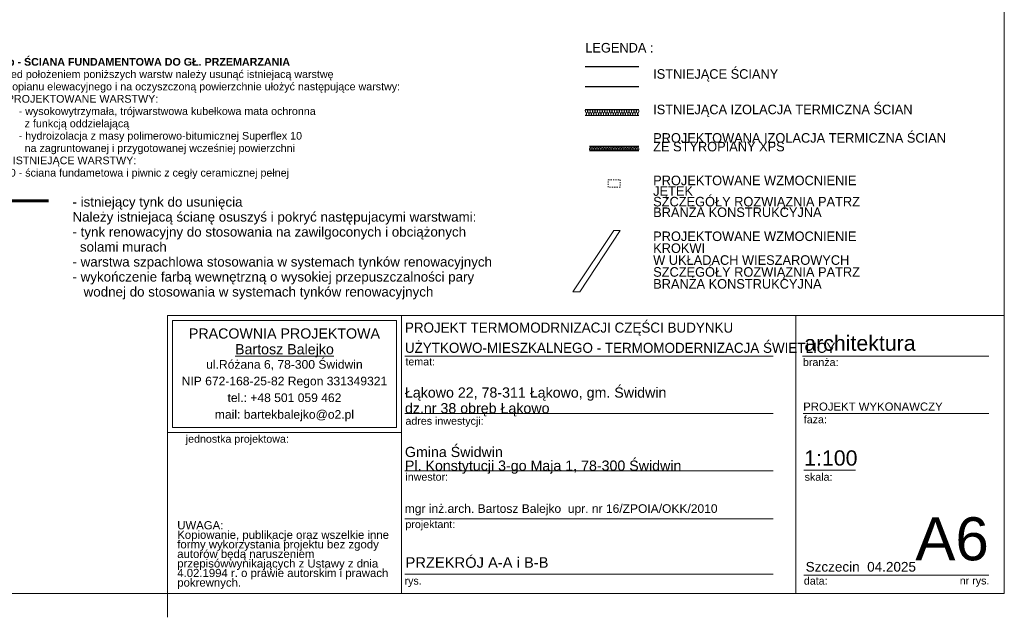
# Model space of a CAD drawing. Extents: x -723047 to -356759, y -30024 to 53940.
# Tile 17 of 121: x -702887 to -682297, y -27077 to -14584. Entities that reach past the tile are written whole.
import ezdxf

# ---------------------------------------------------------------- set-up
doc = ezdxf.new("R2010")
doc.units = 0
doc.header["$MEASUREMENT"] = 0
doc.linetypes.add('Hidden Line', pattern=[50, 25, -25])
for name, color, linetype, lineweight in [('Arch konstrukcja dachu_Nr_Pióra__46', 5, 'Continuous', 13), ('Arch opisy_Nr_Pióra__5', 7, 'Continuous', 13), ('ARCH TABELA_Nr_Pióra__1', 7, 'Continuous', 25), ('ARCH TABELA_Nr_Pióra__21', 7, 'Continuous', 9), ('ARCH TABELA_Nr_Pióra__7', 7, 'Continuous', 13), ('INWENT OPISY_Nr_Pióra__21', 7, 'Continuous', 9), ('INWENT.ŚCIANY_Nr_Pióra__1', 7, 'Continuous', 25), ('INWENT.ŚCIANY_Nr_Pióra__20', 1, 'Continuous', 60), ('INWENT.ŚCIANY_Nr_Pióra__21', 7, 'Continuous', 9)]:
    doc.layers.add(name, color=color, linetype=linetype, lineweight=lineweight)
doc.layers.add('Inwent Izolacje', color=7, linetype='Continuous')
for name, color, linetype, lineweight, true_color in [('Inwent Izolacje_Nr_Pióra__2', 7, 'Continuous', 13, 0x7f7f7f), ('Inwent Izolacje_Nr_Pióra__29', 7, 'Continuous', 9, 0x3dad99), ('INWENT.ŚCIANY_Nr_Pióra__3', 7, 'Continuous', 13, 0xff6600)]:
    doc.layers.add(name, color=color, linetype=linetype, lineweight=lineweight, true_color=true_color)
doc.styles.add('GENERATED_STYLE_10', font='arial.ttf')
doc.styles.add('GENERATED_STYLE_11', font='arial.ttf')
doc.styles.add('GENERATED_STYLE_4', font='txt')
doc.styles.add('GENERATED_STYLE_6', font='arial.ttf')
doc.styles.add('GENERATED_STYLE_7', font='arial.ttf')
doc.styles.add('GENERATED_STYLE_8', font='arial.ttf')

# ---------------------------------------------------------------- blocks, each defined once
blk = doc.blocks.new('Izolacja cieplna 14_263', base_point=(-691059, -16586))
at = {"layer": 'Inwent Izolacje_Nr_Pióra__2', "linetype": 'Continuous'}
for p, q in [((-691057, -16502), (-691036, -16550)), ((-691032, -16550), (-691011, -16502)), ((-691006, -16502), (-690985, -16550)), ((-690981, -16550), (-690960, -16502)), ((-690955, -16502), (-690934, -16550)), ((-690930, -16550), (-690909, -16502)), ((-690905, -16502), (-690883, -16550)), ((-690879, -16550), (-690858, -16502)), ((-690854, -16502), (-690832, -16550)), ((-690828, -16550), (-690807, -16502)), ((-690803, -16502), (-690782, -16550)), ((-690777, -16550), (-690756, -16502)), ((-690752, -16502), (-690731, -16550)), ((-690726, -16550), (-690705, -16502)), ((-690701, -16502), (-690680, -16550)), ((-690675, -16550), (-690654, -16502)), ((-690650, -16502), (-690629, -16550)), ((-690625, -16550), (-690603, -16502)), ((-690599, -16502), (-690578, -16550)), ((-690574, -16550), (-690552, -16502)), ((-690548, -16502), (-690527, -16550)), ((-690523, -16550), (-690502, -16502)), ((-690497, -16502), (-690476, -16550)), ((-690472, -16550), (-690451, -16502)), ((-690446, -16502), (-690425, -16550)), ((-690421, -16550), (-690400, -16502)), ((-690395, -16502), (-690374, -16550)), ((-690370, -16550), (-690349, -16502)), ((-690345, -16502), (-690323, -16550)), ((-690319, -16550), (-690298, -16502)), ((-690294, -16502), (-690272, -16550)), ((-690268, -16550), (-690247, -16502)), ((-690243, -16502), (-690222, -16550)), ((-690217, -16550), (-690196, -16502)), ((-690192, -16502), (-690171, -16550)), ((-690166, -16550), (-690145, -16502)), ((-690141, -16502), (-690120, -16550)), ((-690115, -16550), (-690094, -16502)), ((-690090, -16502), (-690069, -16550)), ((-690065, -16550), (-690043, -16502)), ((-690039, -16502), (-690018, -16550)), ((-690014, -16550), (-689992, -16502)), ((-689988, -16502), (-689967, -16550)), ((-689963, -16550), (-689942, -16502))]:
    blk.add_line(p, q, dxfattribs=at)
for centre, start_param, end_param in [((-691034, -16491), 4.299595, 8.266775), ((-690983, -16491), 4.299595, 8.266775), ((-690932, -16491), 4.299595, 8.266775), ((-690881, -16491), 4.299595, 8.266775), ((-690830, -16491), 4.299595, 8.266775), ((-690779, -16491), 4.299595, 8.266775), ((-690729, -16491), 4.299595, 8.266775), ((-690678, -16491), 4.299595, 8.266775), ((-690627, -16491), 4.299595, 8.266775), ((-690576, -16491), 4.299595, 8.266775), ((-690525, -16491), 4.299595, 8.266775), ((-690474, -16491), 4.299595, 8.266775), ((-690423, -16491), 4.299595, 8.266775), ((-690372, -16491), 4.299595, 8.266775), ((-690321, -16491), 4.299595, 8.266775), ((-690270, -16491), 4.299595, 8.266775), ((-690219, -16491), 4.299595, 8.266775), ((-690169, -16491), 4.299595, 8.266775), ((-690118, -16491), 4.299595, 8.266775), ((-690067, -16491), 4.299595, 8.266775), ((-690016, -16491), 4.299595, 8.266775), ((-689965, -16491), 4.299595, 8.266775), ((-691059, -16560), 3.141593, 5.125182), ((-691009, -16560), 1.158004, 5.125183), ((-690958, -16560), 1.158004, 5.125183), ((-690907, -16560), 1.158004, 5.125183), ((-690856, -16560), 1.158004, 5.125183), ((-690805, -16560), 1.158004, 5.125183), ((-690754, -16560), 1.158004, 5.125183), ((-690703, -16560), 1.158004, 5.125183), ((-690652, -16560), 1.158004, 5.125183), ((-690601, -16560), 1.158004, 5.125183), ((-690550, -16560), 1.158004, 5.125183), ((-690499, -16560), 1.158004, 5.125183), ((-690449, -16560), 1.158004, 5.125183), ((-690398, -16560), 1.158004, 5.125183), ((-690347, -16560), 1.158004, 5.125183), ((-690296, -16560), 1.158004, 5.125183), ((-690245, -16560), 1.158004, 5.125183), ((-690194, -16560), 1.158004, 5.125183), ((-690143, -16560), 1.158004, 5.125183), ((-690092, -16560), 1.158004, 5.125183), ((-690041, -16560), 1.158004, 5.125183), ((-689990, -16560), 1.158004, 5.125183), ((-689939, -16560), 1.158004, 3.141593)]:
    blk.add_ellipse(centre, major_axis=(0, 25.5), ratio=0.997382, start_param=start_param, end_param=end_param, dxfattribs=at)
blk = doc.blocks.new('Izolacja cieplna 14_270', base_point=(-689939, -17227))
at = {"layer": 'Inwent Izolacje_Nr_Pióra__29', "linetype": 'Continuous'}
for p, q in [((-690953, -17251), (-690968, -17283)), ((-690936, -17283), (-690950, -17251)), ((-690919, -17251), (-690933, -17283)), ((-690902, -17283), (-690916, -17251)), ((-690885, -17251), (-690899, -17283)), ((-690867, -17283), (-690882, -17251)), ((-690850, -17251), (-690865, -17283)), ((-690833, -17283), (-690847, -17251)), ((-690816, -17251), (-690830, -17283)), ((-690799, -17283), (-690813, -17251)), ((-690782, -17251), (-690796, -17283)), ((-690764, -17283), (-690779, -17251)), ((-690747, -17251), (-690762, -17283)), ((-690730, -17283), (-690744, -17251)), ((-690713, -17251), (-690727, -17283)), ((-690696, -17283), (-690710, -17251)), ((-690679, -17251), (-690693, -17283)), ((-690662, -17283), (-690676, -17251)), ((-690644, -17251), (-690659, -17283)), ((-690627, -17283), (-690642, -17251)), ((-690610, -17251), (-690624, -17283)), ((-690593, -17283), (-690607, -17251)), ((-690576, -17251), (-690590, -17283)), ((-690559, -17283), (-690573, -17251)), ((-690541, -17251), (-690556, -17283)), ((-690524, -17283), (-690539, -17251)), ((-690507, -17251), (-690521, -17283)), ((-690490, -17283), (-690504, -17251)), ((-690473, -17251), (-690487, -17283)), ((-690456, -17283), (-690470, -17251)), ((-690438, -17251), (-690453, -17283)), ((-690421, -17283), (-690436, -17251)), ((-690404, -17251), (-690418, -17283)), ((-690387, -17283), (-690401, -17251)), ((-690370, -17251), (-690384, -17283)), ((-690353, -17283), (-690367, -17251)), ((-690336, -17251), (-690350, -17283)), ((-690318, -17283), (-690333, -17251)), ((-690301, -17251), (-690315, -17283)), ((-690284, -17283), (-690298, -17251)), ((-690267, -17251), (-690281, -17283)), ((-690250, -17283), (-690264, -17251)), ((-690233, -17251), (-690247, -17283)), ((-690215, -17283), (-690230, -17251)), ((-690198, -17251), (-690213, -17283)), ((-690181, -17283), (-690195, -17251)), ((-690164, -17251), (-690178, -17283)), ((-690147, -17283), (-690161, -17251)), ((-690130, -17251), (-690144, -17283)), ((-690112, -17283), (-690127, -17251)), ((-690095, -17251), (-690110, -17283)), ((-690078, -17283), (-690092, -17251)), ((-690061, -17251), (-690075, -17283)), ((-690044, -17283), (-690058, -17251)), ((-690027, -17251), (-690041, -17283)), ((-690010, -17283), (-690024, -17251)), ((-689992, -17251), (-690007, -17283)), ((-689975, -17283), (-689989, -17251)), ((-689958, -17251), (-689972, -17283)), ((-689941, -17283), (-689955, -17251))]:
    blk.add_line(p, q, dxfattribs=at)
for centre, start_param, end_param in [((-690952, -17290), 5.870392, 9.837571), ((-690969, -17244), 2.7288, 4.712389), ((-690935, -17244), 2.7288, 6.695979), ((-690917, -17290), 5.870392, 9.837571), ((-690900, -17244), 2.7288, 6.695979), ((-690883, -17290), 5.870392, 9.837571), ((-690866, -17244), 2.7288, 6.695979), ((-690849, -17290), 5.870392, 9.837571), ((-690832, -17244), 2.7288, 6.695979), ((-690815, -17290), 5.870392, 9.837571), ((-690797, -17244), 2.7288, 6.695979), ((-690780, -17290), 5.870392, 9.837571), ((-690763, -17244), 2.7288, 6.695979), ((-690746, -17290), 5.870392, 9.837571), ((-690729, -17244), 2.7288, 6.695979), ((-690712, -17290), 5.870392, 9.837571), ((-690694, -17244), 2.7288, 6.695979), ((-690677, -17290), 5.870392, 9.837571), ((-690660, -17244), 2.7288, 6.695979), ((-690643, -17290), 5.870392, 9.837571), ((-690626, -17244), 2.7288, 6.695979), ((-690609, -17290), 5.870392, 9.837571), ((-690591, -17244), 2.7288, 6.695979), ((-690574, -17290), 5.870392, 9.837571), ((-690557, -17244), 2.7288, 6.695979), ((-690540, -17290), 5.870392, 9.837571), ((-690523, -17244), 2.7288, 6.695979), ((-690506, -17290), 5.870392, 9.837571), ((-690489, -17244), 2.7288, 6.695979), ((-690471, -17290), 5.870392, 9.837571), ((-690454, -17244), 2.7288, 6.695979), ((-690437, -17290), 5.870392, 9.837571), ((-690420, -17244), 2.7288, 6.695979), ((-690403, -17290), 5.870392, 9.837571), ((-690386, -17244), 2.7288, 6.695979), ((-690368, -17290), 5.870392, 9.837571), ((-690351, -17244), 2.7288, 6.695979), ((-690334, -17290), 5.870392, 9.837571), ((-690317, -17244), 2.7288, 6.695979), ((-690300, -17290), 5.870392, 9.837571), ((-690283, -17244), 2.7288, 6.695979), ((-690265, -17290), 5.870392, 9.837571), ((-690248, -17244), 2.7288, 6.695979), ((-690231, -17290), 5.870392, 9.837571), ((-690214, -17244), 2.7288, 6.695979), ((-690197, -17290), 5.870392, 9.837571), ((-690180, -17244), 2.7288, 6.695979), ((-690163, -17290), 5.870392, 9.837571), ((-690145, -17244), 2.7288, 6.695979), ((-690128, -17290), 5.870392, 9.837571), ((-690111, -17244), 2.7288, 6.695979), ((-690094, -17290), 5.870392, 9.837571), ((-690077, -17244), 2.7288, 6.695979), ((-690060, -17290), 5.870392, 9.837571), ((-690042, -17244), 2.7288, 6.695979), ((-690025, -17290), 5.870392, 9.837571), ((-690008, -17244), 2.7288, 6.695979), ((-689991, -17290), 5.870392, 9.837571), ((-689974, -17244), 2.7288, 6.695979), ((-689957, -17290), 5.870392, 9.837571), ((-689939, -17244), 4.712389, 6.695979)]:
    blk.add_ellipse(centre, major_axis=(-17.2, 0), ratio=0.991596, start_param=start_param, end_param=end_param, dxfattribs=at)

msp = doc.modelspace()

# ---------------------------------------------------------------- linework, layer by layer
at = {"layer": 'Arch konstrukcja dachu_Nr_Pióra__46', "linetype": 'Hidden Line'}
for p, q in [((-690579.2, -18088.5), (-690579.2, -17928.5)), ((-690579.2, -17928.5), (-690329.2, -17928.5)), ((-690329.2, -18088.5), (-690579.2, -18088.5)), ((-690329.2, -17928.5), (-690329.2, -18088.5))]:
    msp.add_line(p, q, dxfattribs=at)
at = {"layer": 'Arch konstrukcja dachu_Nr_Pióra__46', "linetype": 'Continuous'}
for p, q in [((-691319.6, -20269.8), (-690463.8, -18989.8)), ((-691176.4, -20269.8), (-690329.2, -18989.8)), ((-690463.8, -18989.8), (-690329.2, -18989.8)), ((-691319.6, -20269.8), (-691176.4, -20269.8))]:
    msp.add_line(p, q, dxfattribs=at)
at = {"layer": 'ARCH TABELA_Nr_Pióra__21', "linetype": 'Continuous'}
for p, q in [((-682297, 1872.9), (-682297, -26577.1)), ((-699797, -26577.1), (-699797, -20765.9)), ((-699797, -20765.9), (-694903.4, -20765.9)), ((-699797, -23212.7), (-699797, -20765.9)), ((-699797, -20765.9), (-682297, -20765.9)), ((-694903.4, -20765.9), (-694903.4, -26577.1)), ((-694903.4, -23212.7), (-694903.4, -20765.9)), ((-686658.7, -20765.9), (-686658.7, -26577.1)), ((-682297, -20765.9), (-682297, -26577.1)), ((-699690.6, -23106.3), (-699690.6, -20872.3)), ((-699690.6, -20872.3), (-695009.7, -20872.3)), ((-695009.7, -23106.3), (-695009.7, -20872.3)), ((-694903.4, -26577.1), (-694903.4, -21165.9)), ((-694831.1, -21615.9), (-687131.3, -21615.9)), ((-686519.4, -21615.9), (-682620, -21615.9)), ((-694831.1, -22815.9), (-687131.3, -22815.9)), ((-686501.9, -22815.9), (-682620, -22815.9)), ((-699797, -23212.7), (-694903.4, -23212.7)), ((-699690.6, -23106.3), (-695009.7, -23106.3)), ((-694831.1, -24015.9), (-687131.3, -24015.9)), ((-686490.1, -23998.6), (-685410.5, -23998.6)), ((-694831.1, -25015.9), (-687131.3, -25015.9)), ((-694831.1, -26177.1), (-687131.3, -26177.1)), ((-686490.1, -26194.7), (-684208.3, -26194.7)), ((-684208.3, -26194.7), (-682620, -26194.7)), ((-682297, -26577.1), (-723047, -26577.1)), ((-699797, -27077.1), (-699797, -26577.1)), ((-699797, -26577.1), (-694903.4, -26577.1)), ((-682297, -26577.1), (-694903.4, -26577.1))]:
    msp.add_line(p, q, dxfattribs=at)
at = {"layer": 'INWENT.ŚCIANY_Nr_Pióra__1', "linetype": 'Continuous'}
for p, q in [((-691059.4, -15565.9), (-689939.4, -15565.9)), ((-689939.4, -15985.9), (-691059.4, -15985.9)), ((-689939.4, -16465.9), (-691059.4, -16465.9)), ((-690969, -17227.2), (-689939.4, -17227.2))]:
    msp.add_line(p, q, dxfattribs=at)
at = {"layer": 'INWENT.ŚCIANY_Nr_Pióra__20', "linetype": 'Continuous'}
msp.add_line((-702284.2, -18372.5), (-703404.2, -18372.5), dxfattribs=at)
at = {"layer": 'INWENT.ŚCIANY_Nr_Pióra__21', "linetype": 'Continuous'}
for p, q in [((-690969, -17307.2), (-689939.4, -17307.2)), ((-690969, -17327.2), (-689939.4, -17327.2))]:
    msp.add_line(p, q, dxfattribs=at)
at = {"layer": 'INWENT.ŚCIANY_Nr_Pióra__3', "linetype": 'Continuous'}
msp.add_line((-691059.4, -16585.9), (-689939.4, -16585.9), dxfattribs=at)

# ---------------------------------------------------------------- block references
at = {"layer": 'Inwent Izolacje', "color": 104, "linetype": 'Continuous', "lineweight": 13, "true_color": 0x029e21}
for name, p in [('Izolacja cieplna 14_263', (-691059.4, -16585.9)), ('Izolacja cieplna 14_270', (-689939.4, -17227.2))]:
    msp.add_blockref(name, p, dxfattribs=at)

# ---------------------------------------------------------------- texts
at = {"layer": 'Arch opisy_Nr_Pióra__5', "linetype": 'Continuous', "width": 9728.552, "attachment_point": 1}
for s, insert, char_height, line_spacing_factor, style in [('\\A1;{\\fArial|b1|i0|c0|p38;S3b - ŚCIANA FUNDAMENTOWA DO GŁ. PRZEMARZANIA\\P\\fArial|b0|i0|c0|p38;Przed położeniem poniższych warstw należy usunąć istniejacą warstwę\\Pstyropianu elewacyjnego i na oczyszczoną powierzchnie ułożyć następujące warstwy:  \\P    PROJEKTOWANE WARSTWY:\\P        - wysokowytrzymała, trójwarstwowa kubełkowa mata ochronna \\P          z funkcją oddzielającą\\P        - hydroizolacja z masy polimerowo-bitumicznej Superflex 10\\P          na zagruntowanej i przygotowanej wcześniej powierzchni\\P      ISTNIEJĄCE WARSTWY:\\P44,0 - ściana fundametowa i piwnic z cegły ceramicznej pełnej}', (-703404.2, -15385.4), 160, 0.965723, 'GENERATED_STYLE_11'), ('{      - istniejący tynk do usunięcia\\P      Należy istniejacą ścianę osuszyś i pokryć następujacymi warstwami:\\P      - tynk renowacyjny do stosowania na zawilgoconych i obciążonych \\P        solami murach\\P      - warstwa szpachlowa stosowania w systemach tynków renowacyjnych\\P      - wykończenie farbą wewnętrzną o wysokiej przepuszczalności pary \\P         wodnej do stosowania w systemach tynków renowacyjnych}', (-702248.4, -18292.7), 200, 0.939381, 'GENERATED_STYLE_10')]:
    msp.add_mtext(s, dxfattribs=dict(at, insert=insert, char_height=char_height, line_spacing_factor=line_spacing_factor, style=style))
at = {"layer": 'ARCH TABELA_Nr_Pióra__1', "linetype": 'Continuous', "insert": (-694831.1, -21551.7), "char_height": 210, "attachment_point": 7, "line_spacing_factor": 1.207243, "style": 'GENERATED_STYLE_4'}
msp.add_mtext('{\\pt22542.9;PROJEKT TERMOMODRNIZACJI CZĘŚCI BUDYNKU \\P\\pt22542.9;UŻYTKOWO-MIESZKALNEGO - TERMOMODERNIZACJA ŚWIETLICY}', dxfattribs=at)
at = {"layer": 'ARCH TABELA_Nr_Pióra__1', "linetype": 'Continuous', "attachment_point": 1}
for s, insert, char_height, style in [('{PROJEKT WYKONAWCZY}', (-686501.9, -22587.6), 170, 'GENERATED_STYLE_6'), ('{PRZEKRÓJ A-A i B-B}', (-694817.4, -25821.8), 220, 'GENERATED_STYLE_8')]:
    msp.add_mtext(s, dxfattribs=dict(at, insert=insert, char_height=char_height, style=style))
at = {"layer": 'ARCH TABELA_Nr_Pióra__21', "linetype": 'Continuous', "insert": (-694831.1, -24077.2), "char_height": 212.766, "attachment_point": 7, "line_spacing_factor": 0.807442, "style": 'GENERATED_STYLE_6'}
msp.add_mtext('{Gmina Świdwin\\PPl. Konstytucji 3-go Maja 1, 78-300 Świdwin}', dxfattribs=at)
at = {"layer": 'ARCH TABELA_Nr_Pióra__7', "linetype": 'Continuous', "char_height": 212.766}
for s, insert, attachment_point, line_spacing_factor, style in [('{PRACOWNIA PROJEKTOWA\\P\\LBartosz Balejko}', (-697350.2, -21037.2), 2, 0.926719, 'GENERATED_STYLE_7'), ('{Łąkowo 22, 78-311 Łąkowo, gm. Świdwin\\Pdz.nr 38 obręb Łąkowo}', (-694831.1, -22877.2), 7, 0.92536, 'GENERATED_STYLE_6')]:
    msp.add_mtext(s, dxfattribs=dict(at, insert=insert, attachment_point=attachment_point, line_spacing_factor=line_spacing_factor, style=style))
at = {"layer": 'ARCH TABELA_Nr_Pióra__7', "linetype": 'Continuous', "style": 'GENERATED_STYLE_6'}
for s, insert, char_height, attachment_point in [('{architektura}', (-686480.7, -21186.2), 319.16, 1), ('{temat:}', (-694820.4, -21652.4), 159.58, 1), ('{branża:}', (-686507.6, -21664.6), 159.58, 1), ('{faza:}', (-686490.1, -22860.9), 159.58, 1), ('{adres inwestycji:}', (-694820.4, -22892), 159.58, 1), ('{jednostka projektowa:}', (-699414.1, -23267.3), 159.58, 1), ('{1:100}', (-686482.8, -23587.3), 319.16, 1), ('{inwestor:}', (-694820.4, -24060.9), 159.58, 1), ('{skala:}', (-686472.4, -24062.8), 159.58, 1), ('{mgr inż.arch. Bartosz Balejko  upr. nr 16/ZPOIA/OKK/2010}', (-694833.4, -24714), 180, 1), ('{projektant:}', (-694820.4, -25052.4), 159.58, 1), ('{A6}', (-682620, -24986.1), 900, 3), ('{Szczecin  04.2025}', (-686451.4, -25919.7), 202.128, 1), ('{rys.}', (-694838.4, -26234.2), 159.58, 1), ('{data:}', (-686488.7, -26234.2), 159.58, 1), ('{nr rys.}', (-683228, -26231.1), 159.58, 1)]:
    msp.add_mtext(s, dxfattribs=dict(at, insert=insert, char_height=char_height, attachment_point=attachment_point))
for s, insert, char_height, width, attachment_point, line_spacing_factor in [('{ul.Różana 6, 78-300 Świdwin\\PNIP 672-168-25-82 Regon 331349321\\Ptel.: +48 501 059 462\\Pmail: bartekbalejko@o2.pl}', (-697350.2, -21699.2), 180.852, 4680.851, 2, 1.156383), ('{UWAGA:\\PKopiowanie, publikacje oraz wszelkie inne formy wykorzystania projektu bez zgody autorów będą naruszeniem przepisówwynikających z Ustawy z dnia 4.02.1994 r. o prawie autorskim i prawach pokrewnych.}', (-699591.9, -25067.3), 170.2128, 4483.408, 1, 0.703415)]:
    msp.add_mtext(s, dxfattribs=dict(at, insert=insert, char_height=char_height, width=width, attachment_point=attachment_point, line_spacing_factor=line_spacing_factor))
at = {"layer": 'INWENT OPISY_Nr_Pióra__21', "linetype": 'Continuous', "char_height": 200, "attachment_point": 1, "style": 'GENERATED_STYLE_4'}
for s, insert in [('{LEGENDA :}', (-691059.4, -15070.4)), ('{ISTNIEJĄCE ŚCIANY}', (-689639.4, -15619)), ('{ISTNIEJĄCA IZOLACJA TERMICZNA ŚCIAN}', (-689639.4, -16360.3))]:
    msp.add_mtext(s, dxfattribs=dict(at, insert=insert))
for s, insert, width, line_spacing_factor in [('{PROJEKTOWANA IZOLACJA TERMICZNA ŚCIAN\\PZE STYROPIANY XPS}', (-689639.4, -16955.6), 6275.332, 0.543408), ('{PROJEKTOWANE WZMOCNIENIE JĘTEK\\PSZCZEGÓŁY ROZWIĄZNIA PATRZ \\PBRANŻA KONSTRUKCYJNA}', (-689639.4, -17844.5), 4861.522, 0.664862), ('{PROJEKTOWANE WZMOCNIENIE KROKWI\\PW UKŁADACH WIESZAROWYCH\\PSZCZEGÓŁY ROZWIĄZNIA PATRZ \\PBRANŻA KONSTRUKCYJNA}', (-689639.4, -19011.3), 4861.522, 0.74626)]:
    msp.add_mtext(s, dxfattribs=dict(at, insert=insert, width=width, line_spacing_factor=line_spacing_factor))

doc.saveas('drawing.dxf')
